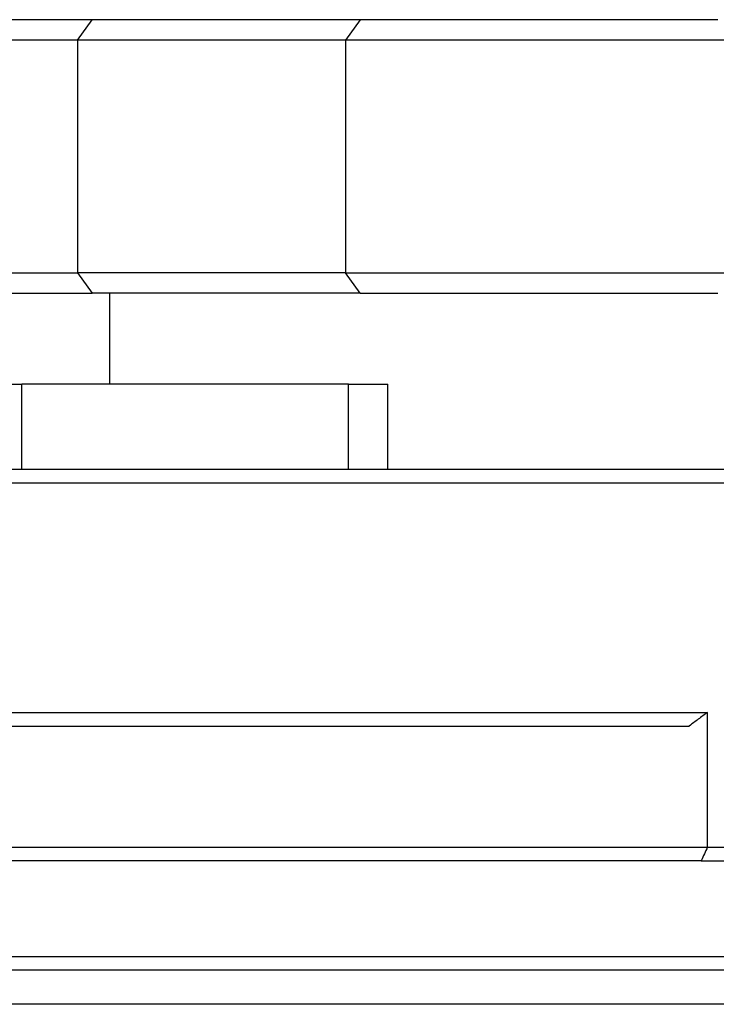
# Model space of a CAD drawing. Extents: x -1809 to 6113, y -4129 to 1471.
# Tile 90 of 197: x 3094 to 3104, y -2808 to -2793. Entities that reach past the tile are written whole.
import ezdxf

# ---------------------------------------------------------------- set-up
doc = ezdxf.new("R2010")
doc.units = 0
doc.linetypes.add('DASHED', pattern=[15, 7, -8])
doc.layers.get('0').update_dxf_attribs({"linetype": 'CONTINUOUS'})
doc.layers.add('1', color=7, linetype='CONTINUOUS')

# ---------------------------------------------------------------- blocks, each defined once
blk = doc.blocks.new('Z-STACK', base_point=(-660.966, -2918.356))
at = {"color": 4, "linetype": 'CONTINUOUS'}
for p, q in [((3095.107, -2793.143), (3093.531, -2793.143)), ((3094.895, -2793.443), (3095.107, -2793.143)), ((3099.026, -2793.143), (3095.107, -2793.143)), ((3099.026, -2793.143), (3098.814, -2793.443)), ((3104.259, -2793.143), (3099.026, -2793.143)), ((3094.895, -2793.443), (3093.641, -2793.443)), ((3098.814, -2793.443), (3094.895, -2793.443)), ((3094.895, -2793.443), (3094.895, -2796.843)), ((3098.814, -2793.443), (3098.814, -2796.843)), ((3104.471, -2793.443), (3098.814, -2793.443)), ((3093.798, -2796.843), (3094.895, -2796.843)), ((3098.814, -2796.843), (3094.895, -2796.843)), ((3094.895, -2796.843), (3095.107, -2797.143)), ((3098.814, -2796.843), (3104.471, -2796.843)), ((3099.026, -2797.143), (3098.814, -2796.843)), ((3093.743, -2797.143), (3095.107, -2797.143)), ((3095.365, -2797.143), (3095.107, -2797.143)), ((3099.026, -2797.143), (3095.365, -2797.143)), ((3095.365, -2798.473), (3095.365, -2797.143)), ((3099.026, -2797.143), (3104.259, -2797.143))]:
    blk.add_line(p, q, dxfattribs=at)
at = {"color": 7, "linetype": 'CONTINUOUS'}
for p, q in [((3093.641, -2798.473), (3094.078, -2798.473)), ((3094.082, -2798.473), (3094.078, -2798.473)), ((3095.392, -2798.473), (3094.082, -2798.473)), ((3095.401, -2798.473), (3095.392, -2798.473)), ((3095.41, -2798.473), (3095.401, -2798.473)), ((3095.511, -2798.473), (3095.41, -2798.473)), ((3095.615, -2798.473), (3095.511, -2798.473)), ((3096.33, -2798.473), (3095.615, -2798.473)), ((3096.423, -2798.473), (3096.33, -2798.473)), ((3096.44, -2798.473), (3096.423, -2798.473)), ((3096.533, -2798.473), (3096.44, -2798.473)), ((3097.248, -2798.473), (3096.533, -2798.473)), ((3097.352, -2798.473), (3097.248, -2798.473)), ((3097.453, -2798.473), (3097.352, -2798.473)), ((3097.462, -2798.473), (3097.453, -2798.473)), ((3097.471, -2798.473), (3097.462, -2798.473)), ((3098.782, -2798.473), (3097.471, -2798.473)), ((3098.859, -2798.473), (3098.782, -2798.473)), ((3098.859, -2798.473), (3099.432, -2798.473)), ((3099.432, -2799.723), (3099.432, -2798.473)), ((3094.607, -2799.723), (3092.723, -2799.723)), ((3094.941, -2799.723), (3094.607, -2799.723)), ((3098.859, -2799.723), (3094.941, -2799.723)), ((3099.432, -2799.723), (3098.859, -2799.723)), ((3107.983, -2799.723), (3099.432, -2799.723)), ((3144.311, -2799.923), (3091.668, -2799.923)), ((3091.668, -2803.273), (3104.108, -2803.273)), ((3104.108, -2805.243), (3104.108, -2803.273)), ((3093.666, -2803.473), (3095.432, -2803.473)), ((3095.432, -2803.473), (3097.432, -2803.473)), ((3097.432, -2803.473), (3099.232, -2803.473)), ((3099.232, -2803.473), (3103.841, -2803.473)), ((3093.586, -2805.243), (3104.108, -2805.243)), ((3104.108, -2805.243), (3107.183, -2805.243)), ((3104.018, -2805.443), (3093.506, -2805.443)), ((3104.018, -2805.443), (3106.983, -2805.443)), ((3065.44, -2806.843), (3144.311, -2806.843)), ((3095.616, -2807.043), (3090.625, -2807.043)), ((3099.144, -2807.043), (3095.616, -2807.043)), ((3101.211, -2807.043), (3099.144, -2807.043)), ((3104.432, -2807.043), (3101.211, -2807.043))]:
    blk.add_line(p, q, dxfattribs=at)
at = {"color": 1, "linetype": 'CONTINUOUS'}
for p, q in [((3094.078, -2799.723), (3094.078, -2798.473)), ((3098.859, -2799.723), (3098.859, -2798.473))]:
    blk.add_line(p, q, dxfattribs=at)
at = {"color": 7, "linetype": 'DASHED'}
for p, q in [((3095.392, -2798.473), (3094.082, -2798.473)), ((3095.401, -2798.473), (3095.392, -2798.473)), ((3095.41, -2798.473), (3095.401, -2798.473)), ((3095.511, -2798.473), (3095.41, -2798.473)), ((3095.615, -2798.473), (3095.511, -2798.473)), ((3096.33, -2798.473), (3095.615, -2798.473)), ((3096.423, -2798.473), (3096.33, -2798.473)), ((3096.44, -2798.473), (3096.423, -2798.473)), ((3096.533, -2798.473), (3096.44, -2798.473)), ((3097.248, -2798.473), (3096.533, -2798.473)), ((3097.352, -2798.473), (3097.248, -2798.473)), ((3097.453, -2798.473), (3097.352, -2798.473)), ((3097.462, -2798.473), (3097.453, -2798.473)), ((3097.471, -2798.473), (3097.462, -2798.473)), ((3098.782, -2798.473), (3097.471, -2798.473)), ((3094.941, -2799.723), (3094.607, -2799.723)), ((3098.859, -2799.723), (3094.941, -2799.723)), ((3099.432, -2799.723), (3098.859, -2799.723)), ((3093.666, -2803.473), (3095.432, -2803.473)), ((3095.432, -2803.473), (3097.432, -2803.473)), ((3095.432, -2803.473), (3097.432, -2803.473)), ((3097.432, -2803.473), (3099.232, -2803.473))]:
    blk.add_line(p, q, dxfattribs=at)
at = {"color": 5, "linetype": 'DASHED'}
for p, q in [((3095.616, -2807.043), (3091.114, -2807.043)), ((3099.144, -2807.043), (3095.616, -2807.043)), ((3101.008, -2807.043), (3099.144, -2807.043)), ((3101.211, -2807.043), (3101.008, -2807.043)), ((3104.216, -2807.043), (3101.211, -2807.043)), ((3104.432, -2807.043), (3104.216, -2807.043))]:
    blk.add_line(p, q, dxfattribs=at)
at = {"color": 5, "linetype": 'CONTINUOUS'}
blk.add_line((3148.311, -2807.543), (3065.44, -2807.543), dxfattribs=at)
at = {"color": 7, "linetype": 'CONTINUOUS'}
for points, knots in [([(3104.108, -2803.273), (3104.063, -2803.306), (3104.018, -2803.34), (3103.974, -2803.373), (3103.93, -2803.406), (3103.885, -2803.44), (3103.841, -2803.473)], [0, 0, 0, 0, 0.1666441, 0.1666441, 0.1666441, 0.3332754, 0.3332754, 0.3332754, 0.3332754]), ([(3104.108, -2805.243), (3104.093, -2805.276), (3104.078, -2805.31), (3104.063, -2805.343), (3104.048, -2805.376), (3104.033, -2805.409), (3104.018, -2805.443)], [0, 0, 0, 0, 0.1096736, 0.1096736, 0.1096736, 0.2193372, 0.2193372, 0.2193372, 0.2193372])]:
    blk.add_open_spline(points, degree=3, knots=knots, dxfattribs=at)

msp = doc.modelspace()

# ---------------------------------------------------------------- block references
at = {"layer": '1'}
msp.add_blockref('Z-STACK', (-660.966, -2918.356), dxfattribs=at)

doc.saveas('drawing.dxf')
